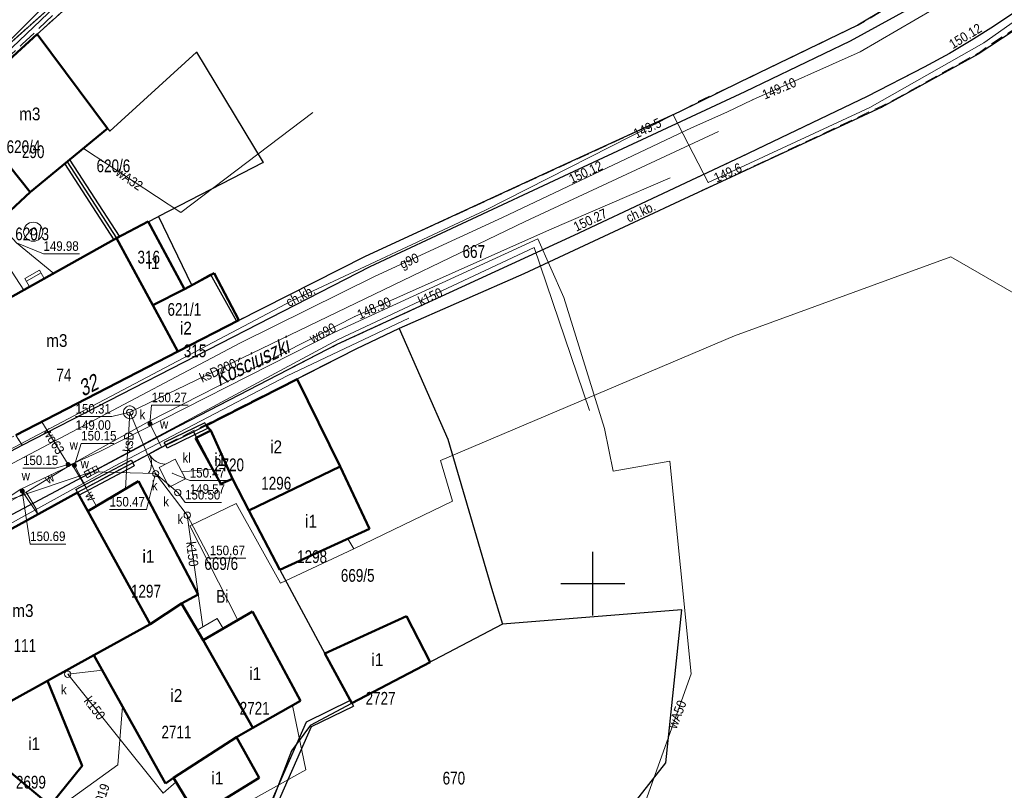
# Model space of a CAD drawing. Header units: metres. Extents: x 5552311 to 5555313, y 5709371 to 5712599.
# Tile 55 of 71: x 5554655 to 5554732, y 5710584 to 5710644. Entities that reach past the tile are written whole.
import ezdxf
from ezdxf.enums import TextEntityAlignment as Align

# ---------------------------------------------------------------- set-up
doc = ezdxf.new("R2010")
doc.units = ezdxf.units.M
doc.header["$MEASUREMENT"] = 0
for name, pattern in [('1.0_0.5', [1.5, 1, -0.5]), ('1.5_0.5', [2, 1.5, -0.5]), ('otob_500', [0])]:
    doc.linetypes.add(name, pattern=pattern)
doc.layers.get('0').update_dxf_attribs({"color": 2, "linetype": 'CONTINUOUS', "lineweight": 5})
for name, color, linetype in [('203-punkt graniczny', 7, 'CONTINUOUS'), ('210-oznaczenie konturu użytku gruntowego', 60, 'CONTINUOUS'), ('211-numer działki ewidencyjnej', 7, 'CONTINUOUS'), ('217-kontur klasyfikacyjny', 7, 'CONTINUOUS'), ('218-kontur użytku gruntowego', 60, 'CONTINUOUS'), ('219-działka ewidencyjna', 7, 'CONTINUOUS'), ('238-Punkt adresowy budynku', 7, 'CONTINUOUS'), ('312-budynek ewidencyjny', 7, 'CONTINUOUS'), ('312-oznaczenie budynku ewidencyjnego', 7, 'CONTINUOUS'), ('312-oznaczenie budynku ewidencyjnego-Atr117', 7, 'CONTINUOUS'), ('352-schody', 7, 'CONTINUOUS'), ('994-Nazwa ulicy', 7, 'CONTINUOUS'), ('brama', 7, 'CONTINUOUS'), ('chodnik', 7, 'CONTINUOUS'), ('chodnik-Atr17', 7, 'CONTINUOUS'), ('jezdnia', 7, 'CONTINUOUS'), ('kratka ściekowa', 7, 'CONTINUOUS'), ('krawężnik', 7, 'CONTINUOUS'), ('osadnik  szambo', 7, 'CONTINUOUS'), ('osadnik  szambo-Atr17', 7, 'CONTINUOUS'), ('pikieta sztuczna', 7, 'CONTINUOUS'), ('pikieta sztuczna-Atr2', 7, 'CONTINUOUS'), ('przewód elektroenergetyczny podziemny', 7, 'CONTINUOUS'), ('przewód gazowy', 7, 'CONTINUOUS'), ('przewód gazowy-Atr1', 7, 'CONTINUOUS'), ('przewód kanalizacyjny', 7, 'CONTINUOUS'), ('przewód kanalizacyjny-Atr1', 7, 'CONTINUOUS'), ('przewód telekomunikacyjny podziemny - ob. projektowany', 7, 'CONTINUOUS'), ('przewód wodociągowy', 7, 'CONTINUOUS'), ('przewód wodociągowy - ob. projektowany-Atr1', 7, 'CONTINUOUS'), ('przewód wodociągowy-Atr1', 7, 'CONTINUOUS'), ('rzedna', 7, 'CONTINUOUS'), ('rzedna-Atr2', 7, 'CONTINUOUS'), ('rzedna-Atr3', 7, 'CONTINUOUS'), ('studnia kanalizacyjna', 7, 'CONTINUOUS'), ('studnia zwykła', 7, 'CONTINUOUS'), ('Wstawianie ramki sekcyjnej z opisem', 7, 'CONTINUOUS'), ('właz do komory lub kanału - okrągły', 7, 'CONTINUOUS'), ('właz do komory lub kanału - okrągły-Atr17', 7, 'CONTINUOUS'), ('zasuwa lub zawór', 7, 'CONTINUOUS'), ('zasuwa lub zawór-Atr17', 7, 'CONTINUOUS'), ('ściana oporowa (linia)', 7, 'CONTINUOUS')]:
    doc.layers.add(name, color=color, linetype=linetype)
doc.styles.get("Standard").update_dxf_attribs({"font": 'Working1250', "width": 0.75})
doc.linetypes.add('otdn_500', pattern='A,5,0,[21,ksztalty.shx,S=0.5,R=0,X=0,Y=0]', length=5)

# ---------------------------------------------------------------- blocks, each defined once
blk = doc.blocks.new('203')
at = {"linetype": 'Continuous', "lineweight": 0}
h = blk.add_hatch(color=94, dxfattribs=at)
edge = h.paths.add_edge_path()
edge.add_arc((0, 0), 0.045, 0, 360)
blk = doc.blocks.new('US15')
at = {"color": 0, "linetype": 'Continuous', "lineweight": 13}
blk.add_circle((0, 0), 0.25, dxfattribs=at)
blk = doc.blocks.new('US22')
at = {"color": 0, "linetype": 'Continuous', "lineweight": 13}
blk.add_circle((0, 0), 0.25, dxfattribs=at)
blk = doc.blocks.new('US13')
at = {"color": 0, "linetype": 'Continuous', "lineweight": 13}
for radius in [0.75, 0.25]:
    blk.add_circle((0, 0), radius, dxfattribs=at)
blk = doc.blocks.new('US25')
at = {"linetype": 'Continuous', "lineweight": 0}
h = blk.add_hatch(color=0, dxfattribs=at)
edge = h.paths.add_edge_path()
edge.add_arc((0, 0), 0.2, 0, 360)
blk = doc.blocks.new('PW01')
at = {"linetype": 'Continuous', "lineweight": 13}
h = blk.add_hatch(color=0, dxfattribs=at)
edge = h.paths.add_edge_path()
edge.add_arc((0, 0), 0.045, 0, 360)
blk = doc.blocks.new('US05')
at = {"color": 0, "linetype": 'Continuous', "lineweight": 13}
for p, q in [((-0.525, -0.25), (-0.525, 0.25)), ((-0.525, 0.25), (-0.175, 0.25)), ((-0.175, -0.25), (-0.175, 0.25)), ((-0.175, 0.25), (0.175, 0.25)), ((0.175, -0.25), (0.175, 0.25)), ((0.175, 0.25), (0.525, 0.25)), ((0.525, -0.25), (0.525, 0.25)), ((-0.525, -0.25), (-0.175, -0.25)), ((-0.175, -0.25), (0.175, -0.25)), ((0.175, -0.25), (0.525, -0.25))]:
    blk.add_line(p, q, dxfattribs=at)
blk = doc.blocks.new('OK02')
at = {"color": 0, "linetype": 'Continuous', "lineweight": 0}
for centre, start, end in [((-1.5, 0), 0, 60), ((1.5, 0), 120, 180)]:
    blk.add_arc(centre, 1.5, start, end, dxfattribs=at)
blk = doc.blocks.new('RAMKA500K')
at = {"color": 0}
for p, q in [((300, 97.5), (300, 102.5)), ((297.5, 100), (302.5, 100))]:
    blk.add_line(p, q, dxfattribs=at)

msp = doc.modelspace()

# ---------------------------------------------------------------- linework, layer by layer
at = {"layer": '217-kontur klasyfikacyjny', "color": 3, "linetype": 'Continuous', "lineweight": 18, "flags": 128}
for points in [[(5554706.95, 5710597.94), (5554692.91, 5710596.81)], [(5554705.7, 5710585.93), (5554706.95, 5710597.94)], [(5554692.91, 5710596.81), (5554677.86, 5710588.9)], [(5554677.86, 5710588.9), (5554676.39, 5710586.89)], [(5554676.39, 5710586.89), (5554673.24, 5710578.7)], [(5554704.38, 5710584.24), (5554705.7, 5710585.93)], [(5554702.28, 5710581.58), (5554704.38, 5710584.24)]]:
    msp.add_lwpolyline(points, dxfattribs=at)
at = {"layer": '218-kontur użytku gruntowego', "linetype": 'Continuous', "lineweight": 9, "flags": 128}
for points in [[(5554721.04, 5710643.94), (5554731.59, 5710650.28)], [(5554731.59, 5710650.28), (5554721.04, 5710643.94)], [(5554730.21, 5710641.53), (5554743.32, 5710650.18)], [(5554663.72, 5710649.63), (5554656.44, 5710643.09)], [(5554656.44, 5710643.09), (5554663.72, 5710649.63)], [(5554711.48, 5710639.29), (5554720.79, 5710643.78)], [(5554720.79, 5710643.78), (5554711.48, 5710639.29)], [(5554720.79, 5710643.78), (5554721.04, 5710643.94)], [(5554721.04, 5710643.94), (5554720.79, 5710643.78)], [(5554656.44, 5710643.09), (5554650.41, 5710637.58)], [(5554650.41, 5710637.58), (5554656.44, 5710643.09)], [(5554722.66, 5710637.35), (5554730.21, 5710641.53)], [(5554706.79, 5710636.99), (5554711.48, 5710639.29)], [(5554711.48, 5710639.29), (5554706.79, 5710636.99)], [(5554711.77, 5710632.3), (5554722.66, 5710637.35)], [(5554697.4, 5710632.67), (5554706.79, 5710636.99)], [(5554706.79, 5710636.99), (5554697.4, 5710632.67)], [(5554682.17, 5710625.66), (5554697.4, 5710632.67)], [(5554697.4, 5710632.67), (5554682.17, 5710625.66)], [(5554706.81, 5710630), (5554711.77, 5710632.3)], [(5554703.99, 5710628.69), (5554706.81, 5710630)], [(5554694.6, 5710624.29), (5554703.99, 5710628.69)], [(5554672.09, 5710620.55), (5554682.17, 5710625.66)], [(5554682.17, 5710625.66), (5554672.09, 5710620.55)], [(5554684.83, 5710620), (5554694.6, 5710624.29)], [(5554667.46, 5710618.2), (5554672.09, 5710620.55)], [(5554672.09, 5710620.55), (5554667.46, 5710618.2)], [(5554684.83, 5710620), (5554681.42, 5710618.39)], [(5554681.42, 5710618.39), (5554684.83, 5710620)], [(5554688.65, 5710611.32), (5554684.83, 5710620)], [(5554654.78, 5710611.63), (5554667.46, 5710618.2)], [(5554667.46, 5710618.2), (5554654.78, 5710611.63)], [(5554681.42, 5710618.39), (5554669.69, 5710612.39)], [(5554669.69, 5710612.39), (5554681.42, 5710618.39)], [(5554669.69, 5710612.39), (5554666.52, 5710610.84)], [(5554666.52, 5710610.84), (5554669.69, 5710612.39)], [(5554666.52, 5710610.84), (5554659.6, 5710607.15)], [(5554659.6, 5710607.15), (5554666.52, 5710610.84)], [(5554689.32, 5710609.04), (5554688.65, 5710611.32)], [(5554692.07, 5710599.65), (5554689.32, 5710609.04)], [(5554659.6, 5710607.15), (5554645.78, 5710599.53)], [(5554645.78, 5710599.53), (5554659.6, 5710607.15)], [(5554692.91, 5710596.81), (5554692.07, 5710599.65)], [(5554706.95, 5710597.94), (5554692.91, 5710596.81)], [(5554705.7, 5710585.93), (5554706.95, 5710597.94)], [(5554677.86, 5710588.9), (5554692.91, 5710596.81)], [(5554692.91, 5710596.81), (5554677.86, 5710588.9)], [(5554657.25, 5710592.36), (5554651.47, 5710589.17)], [(5554651.47, 5710589.17), (5554657.25, 5710592.36)], [(5554659.97, 5710585.71), (5554657.25, 5710592.36)], [(5554657.25, 5710592.36), (5554659.97, 5710585.71)], [(5554676.39, 5710586.89), (5554677.86, 5710588.9)], [(5554677.86, 5710588.9), (5554676.39, 5710586.89)], [(5554673.24, 5710578.7), (5554676.39, 5710586.89)], [(5554676.39, 5710586.89), (5554673.24, 5710578.7)], [(5554657.47, 5710582.59), (5554659.97, 5710585.71)], [(5554659.97, 5710585.71), (5554657.47, 5710582.59)], [(5554704.38, 5710584.24), (5554705.7, 5710585.93)], [(5554702.28, 5710581.58), (5554704.38, 5710584.24)]]:
    msp.add_lwpolyline(points, dxfattribs=at)
at = {"layer": '219-działka ewidencyjna', "color": 94, "linetype": 'Continuous', "lineweight": 30, "flags": 128}
for points in [[(5554731.59, 5710650.28), (5554721.04, 5710643.94)], [(5554743.32, 5710650.18), (5554730.21, 5710641.53)], [(5554663.72, 5710649.63), (5554656.44, 5710643.09)], [(5554720.79, 5710643.78), (5554711.48, 5710639.29)], [(5554721.04, 5710643.94), (5554720.79, 5710643.78)], [(5554656.44, 5710643.09), (5554650.41, 5710637.58)], [(5554656.44, 5710643.09), (5554661.97, 5710635.7)], [(5554668.93, 5710641.67), (5554662.13, 5710635.48)], [(5554668.93, 5710641.67), (5554674.17, 5710633.01)], [(5554730.21, 5710641.53), (5554722.66, 5710637.35)], [(5554711.48, 5710639.29), (5554706.79, 5710636.99)], [(5554650.41, 5710637.58), (5554655.9, 5710630.69)], [(5554722.66, 5710637.35), (5554706.81, 5710630)], [(5554706.79, 5710636.99), (5554697.4, 5710632.67)], [(5554661.97, 5710635.7), (5554658.8, 5710633.08)], [(5554661.97, 5710635.7), (5554662.13, 5710635.48)], [(5554658.8, 5710633.08), (5554655.9, 5710630.69)], [(5554658.8, 5710633.08), (5554662.67, 5710627.1)], [(5554674.17, 5710633.01), (5554665.95, 5710628.78)], [(5554697.4, 5710632.67), (5554682.17, 5710625.66)], [(5554706.81, 5710630), (5554703.99, 5710628.69)], [(5554662.67, 5710627.1), (5554665.95, 5710628.78)], [(5554665.95, 5710628.78), (5554668.55, 5710623.44)], [(5554703.99, 5710628.69), (5554694.6, 5710624.29)], [(5554662.67, 5710627.1), (5554667.46, 5710618.2)], [(5554682.17, 5710625.66), (5554672.09, 5710620.55)], [(5554668.55, 5710623.44), (5554670.04, 5710624.26)], [(5554672.09, 5710620.55), (5554670.04, 5710624.26)], [(5554694.6, 5710624.29), (5554684.83, 5710620)], [(5554667.46, 5710618.2), (5554672.09, 5710620.55)], [(5554684.83, 5710620), (5554681.42, 5710618.39)], [(5554684.83, 5710620), (5554688.65, 5710611.32)], [(5554667.46, 5710618.2), (5554654.78, 5710611.63)], [(5554681.42, 5710618.39), (5554669.69, 5710612.39)], [(5554669.69, 5710612.39), (5554668.71, 5710611.91)], [(5554666.52, 5710610.84), (5554668.71, 5710611.91)], [(5554668.71, 5710611.91), (5554670.83, 5710607.83)], [(5554666.52, 5710610.84), (5554659.6, 5710607.15)], [(5554688.65, 5710611.32), (5554692.07, 5710599.65)], [(5554670.83, 5710607.83), (5554671.77, 5710608.21)], [(5554671.77, 5710608.21), (5554675.48, 5710601.07)], [(5554659.6, 5710607.15), (5554645.78, 5710599.53)], [(5554659.6, 5710607.15), (5554665.3, 5710596.82)], [(5554675.48, 5710601.07), (5554678.99, 5710594.52)], [(5554692.07, 5710599.65), (5554692.91, 5710596.81)], [(5554706.95, 5710597.94), (5554692.91, 5710596.81)], [(5554706.95, 5710597.94), (5554705.7, 5710585.93)], [(5554665.3, 5710596.82), (5554657.25, 5710592.36)], [(5554692.91, 5710596.81), (5554681.12, 5710590.62)], [(5554681.12, 5710590.62), (5554678.99, 5710594.52)], [(5554657.25, 5710592.36), (5554651.47, 5710589.17)], [(5554657.25, 5710592.36), (5554659.97, 5710585.71)], [(5554677.86, 5710588.9), (5554681.12, 5710590.62)], [(5554677.86, 5710588.9), (5554676.39, 5710586.89)], [(5554676.39, 5710586.89), (5554673.24, 5710578.7)], [(5554659.97, 5710585.71), (5554657.47, 5710582.59)], [(5554705.7, 5710585.93), (5554702.28, 5710581.58)]]:
    msp.add_lwpolyline(points, dxfattribs=at)
at = {"layer": '312-budynek ewidencyjny', "color": 8, "linetype": 'Continuous', "lineweight": 50, "flags": 128}
for points in [[(5554650.41, 5710637.58), (5554656.44, 5710643.09)], [(5554656.44, 5710643.09), (5554661.97, 5710635.7)], [(5554650.41, 5710637.58), (5554655.9, 5710630.69)], [(5554655.9, 5710630.69), (5554650.41, 5710637.58)], [(5554661.97, 5710635.7), (5554655.9, 5710630.69)], [(5554655.9, 5710630.69), (5554653.58, 5710628.53)], [(5554662.67, 5710627.1), (5554665.15, 5710628.4)], [(5554665.15, 5710628.4), (5554667.99, 5710623.08)], [(5554653.88, 5710622.17), (5554662.67, 5710627.1)], [(5554662.67, 5710627.1), (5554665.51, 5710621.83)], [(5554665.51, 5710621.83), (5554662.67, 5710627.1)], [(5554667.99, 5710623.08), (5554670.31, 5710624.33)], [(5554670.31, 5710624.33), (5554672.25, 5710620.66)], [(5554667.99, 5710623.08), (5554665.51, 5710621.83)], [(5554665.51, 5710621.83), (5554667.99, 5710623.08)], [(5554665.51, 5710621.83), (5554667.46, 5710618.2)], [(5554667.46, 5710618.2), (5554665.51, 5710621.83)], [(5554672.25, 5710620.66), (5554667.46, 5710618.2)], [(5554667.46, 5710618.2), (5554654.78, 5710611.63)], [(5554669.69, 5710612.39), (5554676.82, 5710616.04)], [(5554676.82, 5710616.04), (5554680.2, 5710609.19)], [(5554670.07, 5710612), (5554669.69, 5710612.39)], [(5554668.85, 5710611.39), (5554670.07, 5710612)], [(5554670.07, 5710612), (5554671.77, 5710608.21)], [(5554671.77, 5710608.21), (5554670.07, 5710612)], [(5554670.83, 5710607.83), (5554668.85, 5710611.39)], [(5554680.2, 5710609.19), (5554673.03, 5710605.74)], [(5554673.03, 5710605.74), (5554680.2, 5710609.19)], [(5554680.2, 5710609.19), (5554682.49, 5710604.3)], [(5554660.41, 5710605.68), (5554664.4, 5710608.03)], [(5554664.4, 5710608.03), (5554669.07, 5710599.13)], [(5554671.77, 5710608.21), (5554670.83, 5710607.83)], [(5554673.03, 5710605.74), (5554671.77, 5710608.21)], [(5554645.78, 5710599.53), (5554659.6, 5710607.15)], [(5554659.6, 5710607.15), (5554660.41, 5710605.68)], [(5554660.41, 5710605.68), (5554665.3, 5710596.82)], [(5554665.3, 5710596.82), (5554660.41, 5710605.68)], [(5554675.48, 5710601.07), (5554673.03, 5710605.74)], [(5554682.49, 5710604.3), (5554675.48, 5710601.07)], [(5554665.3, 5710596.82), (5554667.77, 5710598.43)], [(5554667.77, 5710598.43), (5554665.3, 5710596.82)], [(5554669.07, 5710599.13), (5554667.77, 5710598.43)], [(5554667.77, 5710598.43), (5554669.45, 5710595.55)], [(5554669.45, 5710595.55), (5554673.33, 5710597.82)], [(5554673.33, 5710597.82), (5554677.08, 5710590.79)], [(5554678.99, 5710594.52), (5554685.4, 5710597.44)], [(5554685.4, 5710597.44), (5554687.25, 5710593.84)], [(5554665.3, 5710596.82), (5554660.9, 5710594.38)], [(5554660.9, 5710594.38), (5554665.3, 5710596.82)], [(5554669.45, 5710595.55), (5554673.36, 5710588.68)], [(5554673.36, 5710588.68), (5554669.45, 5710595.55)], [(5554660.9, 5710594.38), (5554657.25, 5710592.36)], [(5554666.5, 5710584.32), (5554660.9, 5710594.38)], [(5554681.12, 5710590.62), (5554678.99, 5710594.52)], [(5554687.25, 5710593.84), (5554681.12, 5710590.62)], [(5554657.25, 5710592.36), (5554651.47, 5710589.17)], [(5554651.47, 5710589.17), (5554657.25, 5710592.36)], [(5554657.25, 5710592.36), (5554659.97, 5710585.71)], [(5554677.08, 5710590.79), (5554673.36, 5710588.68)], [(5554673.36, 5710588.68), (5554672.06, 5710587.95)], [(5554672.06, 5710587.95), (5554667.14, 5710584.75)], [(5554667.14, 5710584.75), (5554672.06, 5710587.95)], [(5554672.06, 5710587.95), (5554673.85, 5710584.76)], [(5554654.11, 5710585.39), (5554657.47, 5710582.59)], [(5554657.47, 5710582.59), (5554654.11, 5710585.39)], [(5554659.97, 5710585.71), (5554657.47, 5710582.59)], [(5554667.14, 5710584.75), (5554666.5, 5710584.32)], [(5554668.96, 5710581.76), (5554667.14, 5710584.75)], [(5554673.85, 5710584.76), (5554668.96, 5710581.76)]]:
    msp.add_lwpolyline(points, dxfattribs=at)
at = {"layer": '352-schody', "color": 8, "linetype": 'Continuous', "lineweight": 18, "flags": 128}
msp.add_lwpolyline([(5554656.64, 5710624.57), (5554657, 5710623.92), (5554655.85, 5710623.27), (5554655.47, 5710623.92)], close=True, dxfattribs=at)
msp.add_lwpolyline([(5554656.64, 5710624.57), (5554657, 5710623.92), (5554655.85, 5710623.27), (5554655.47, 5710623.92)], close=True, dxfattribs=at)
for points in [[(5554655.596, 5710623.704), (5554656.747, 5710624.377)], [(5554655.849, 5710623.273), (5554656.989, 5710623.939)]]:
    msp.add_lwpolyline(points, dxfattribs=at)
at = {"layer": 'brama', "color": 8, "linetype": 'otob_500', "lineweight": 18, "flags": 128}
msp.add_lwpolyline([(5554666.52, 5710610.84), (5554663.94, 5710609.46)], dxfattribs=at)
at = {"layer": 'chodnik', "color": 8, "linetype": '1.0_0.5', "lineweight": 18, "flags": 128}
for points in [[(5554643.73, 5710629.27), (5554650.41, 5710637.58), (5554656.44, 5710643.09), (5554663.72, 5710649.63), (5554665.13, 5710651.2), (5554670.15, 5710657.4), (5554679.22, 5710669.45), (5554682.26, 5710673.66), (5554690.59, 5710684.79), (5554690.78, 5710685.44), (5554690.1, 5710685.61), (5554689.66, 5710685.61), (5554689.03, 5710685.24), (5554675.5, 5710665.97), (5554670.48, 5710659.08), (5554668.97, 5710657.09), (5554666.73, 5710654.39), (5554664.67, 5710652.08), (5554663.1, 5710650.39), (5554661.29, 5710648.63), (5554653.19, 5710641.36), (5554651.55, 5710639.8), (5554650.3, 5710638.47), (5554649.06, 5710636.99), (5554642.85, 5710629.44)], [(5554822.56, 5710629.62), (5554823.07, 5710631.69), (5554822.76, 5710632.42), (5554822.16, 5710632.87), (5554797.97, 5710645.4), (5554784.56, 5710652.72), (5554777.43, 5710656.69), (5554765.45, 5710663.66), (5554763.72, 5710664.52), (5554762.58, 5710665.03), (5554761.31, 5710665.3), (5554759.92, 5710665.33), (5554758.83, 5710665.13), (5554757.81, 5710664.56), (5554749.52, 5710657.3), (5554747.33, 5710655.37), (5554741.94, 5710650.89), (5554740.7, 5710650.01), (5554739.41, 5710649.11), (5554735.01, 5710646.12), (5554731.21, 5710643.56), (5554729.65, 5710642.59), (5554727.97, 5710641.57), (5554725.99, 5710640.5), (5554721.52, 5710638.21), (5554711.64, 5710633.46), (5554698.51, 5710627.3), (5554679.94, 5710618.74), (5554666.85, 5710611.99), (5554634.91, 5710595.04), (5554635.54, 5710593.77), (5554645.79, 5710599.54), (5554659.6, 5710607.16), (5554666.51, 5710610.89), (5554681.42, 5710618.39), (5554684.82, 5710620.01), (5554694.58, 5710624.29), (5554706.8, 5710630), (5554722.73, 5710637.49), (5554723.66, 5710637.97), (5554730.42, 5710641.73), (5554731.23, 5710642.31), (5554735.8, 5710645.24), (5554743.3, 5710650.2), (5554750.14, 5710656.12), (5554758.1, 5710663.03), (5554758.94, 5710663.56), (5554760.39, 5710663.54), (5554761.56, 5710663.39), (5554763.13, 5710662.86), (5554773.67, 5710656.93), (5554776.6, 5710655.29), (5554780.82, 5710652.92), (5554781.82, 5710652.39), (5554793.4, 5710646.13), (5554794.26, 5710645.64), (5554797.08, 5710644.23), (5554821.96, 5710631.08)], [(5554731.59, 5710650.28), (5554720.8, 5710643.78), (5554711.48, 5710639.29), (5554708.23, 5710637.79), (5554706.79, 5710636.98), (5554682.16, 5710625.65), (5554672.25, 5710620.66), (5554654.78, 5710611.63), (5554655.26, 5710610.85), (5554682.55, 5710624.86), (5554697.76, 5710631.97), (5554711.94, 5710638.58), (5554720.21, 5710642.56), (5554725.98, 5710645.74), (5554732.06, 5710649.65)], [(5554643.73, 5710629.27), (5554642.85, 5710629.44), (5554626.02, 5710607.96), (5554625.71, 5710607.17), (5554625.95, 5710606.2), (5554629.63, 5710599.6), (5554631.32, 5710598.71), (5554633.01, 5710599.07), (5554655.26, 5710610.85), (5554654.78, 5710611.63), (5554645.15, 5710606.66), (5554632.3, 5710600.02), (5554627.72, 5710608.91), (5554627.68, 5710609.47), (5554627.78, 5710609.91), (5554636.8, 5710620.72)]]:
    msp.add_lwpolyline(points, close=True, dxfattribs=at)
at = {"layer": 'jezdnia', "color": 8, "linetype": '1.5_0.5', "lineweight": 18, "flags": 128}
for points in [[(5554684.23, 5710691.15), (5554681.33, 5710687.45), (5554681.82, 5710686.79), (5554682.13, 5710686.12), (5554682.14, 5710685.45), (5554681.96, 5710684.55), (5554681.69, 5710683.61), (5554681.13, 5710682.33), (5554679.99, 5710680.5), (5554671.59, 5710668.46), (5554666.99, 5710661.97), (5554665.06, 5710659.57), (5554662.96, 5710657), (5554660.98, 5710654.87), (5554651.38, 5710645.06), (5554649.28, 5710642.82), (5554647.7, 5710641.01), (5554646.25, 5710639.28), (5554644.67, 5710637.21), (5554638.66, 5710629.24), (5554642.85, 5710629.44), (5554649.06, 5710636.99), (5554650.3, 5710638.47), (5554651.55, 5710639.8), (5554653.19, 5710641.36), (5554661.29, 5710648.63), (5554663.1, 5710650.39), (5554664.67, 5710652.08), (5554666.73, 5710654.39), (5554668.97, 5710657.09), (5554670.48, 5710659.08), (5554675.5, 5710665.97), (5554689.03, 5710685.24), (5554689.66, 5710685.61), (5554690.1, 5710685.61), (5554690.78, 5710685.44), (5554689.51, 5710686.54), (5554689.88, 5710687.16)], [(5554960.4, 5710656.5), (5554906.47, 5710662.98), (5554877.76, 5710666.56), (5554844.75, 5710670.52), (5554844.36, 5710670.62), (5554836.19, 5710671.48), (5554835, 5710671.52), (5554832.57, 5710671.61), (5554815.48, 5710673.46), (5554790.07, 5710676.26), (5554775.78, 5710677.78), (5554773.92, 5710677.97), (5554760.44, 5710680.19), (5554759.28, 5710680.26), (5554757.52, 5710672.29), (5554758.12, 5710671.79), (5554746.56, 5710661.39), (5554737.06, 5710653), (5554732.06, 5710649.65), (5554725.98, 5710645.74), (5554720.21, 5710642.56), (5554711.94, 5710638.58), (5554697.76, 5710631.97), (5554682.55, 5710624.86), (5554655.26, 5710610.85), (5554633.01, 5710599.07), (5554634.91, 5710595.04), (5554666.85, 5710611.99), (5554679.94, 5710618.74), (5554698.51, 5710627.3), (5554711.64, 5710633.46), (5554721.52, 5710638.21), (5554725.99, 5710640.5), (5554727.97, 5710641.57), (5554729.65, 5710642.59), (5554731.21, 5710643.56), (5554735.01, 5710646.12), (5554739.41, 5710649.11), (5554740.7, 5710650.01), (5554741.94, 5710650.89), (5554747.33, 5710655.37), (5554749.52, 5710657.3), (5554757.81, 5710664.56), (5554758.83, 5710665.13), (5554759.92, 5710665.33), (5554761.31, 5710665.3), (5554762.58, 5710665.03), (5554763.72, 5710664.52), (5554765.45, 5710663.66), (5554777.43, 5710656.69), (5554784.56, 5710652.72), (5554797.97, 5710645.4), (5554822.16, 5710632.87), (5554822.76, 5710632.42), (5554823.07, 5710631.69), (5554826.45, 5710643.45), (5554813.45, 5710647.32), (5554799.47, 5710651.22), (5554799.55, 5710651.6), (5554787.36, 5710658.2), (5554782.04, 5710661.17), (5554772.82, 5710667.29), (5554772.29, 5710667.99), (5554772.06, 5710668.48), (5554771.95, 5710669.21), (5554772.13, 5710670), (5554772.39, 5710670.53), (5554773.8, 5710671.27), (5554774.71, 5710671.47), (5554775.67, 5710671.48), (5554789.27, 5710670.27), (5554814.11, 5710667.66), (5554832.89, 5710665.56), (5554842.5, 5710664.98), (5554843.74, 5710664.94), (5554877.17, 5710660.79), (5554906.04, 5710657.27), (5554959.91, 5710650.89)]]:
    msp.add_lwpolyline(points, close=True, dxfattribs=at)
at = {"layer": 'krawężnik', "color": 8, "linetype": 'Continuous', "lineweight": 25, "flags": 128}
for points in [[(5554642.85, 5710629.44), (5554649.06, 5710636.99), (5554650.3, 5710638.47), (5554651.55, 5710639.8), (5554653.19, 5710641.36), (5554661.29, 5710648.63), (5554663.1, 5710650.39), (5554664.67, 5710652.08), (5554666.73, 5710654.39), (5554668.97, 5710657.09), (5554670.48, 5710659.08), (5554675.5, 5710665.97), (5554689.03, 5710685.24), (5554689.66, 5710685.61), (5554690.1, 5710685.61), (5554690.78, 5710685.44), (5554690.59, 5710684.79)], [(5554633.01, 5710599.07), (5554655.26, 5710610.85), (5554682.55, 5710624.86), (5554697.76, 5710631.97), (5554711.94, 5710638.58), (5554720.21, 5710642.56), (5554725.98, 5710645.74), (5554732.06, 5710649.65), (5554737.06, 5710653), (5554746.56, 5710661.39), (5554758.12, 5710671.79), (5554757.53, 5710672.29)], [(5554757.81, 5710664.56), (5554749.52, 5710657.3), (5554747.33, 5710655.37), (5554741.94, 5710650.89), (5554740.7, 5710650.01), (5554739.41, 5710649.11), (5554735.01, 5710646.12), (5554731.21, 5710643.56), (5554729.65, 5710642.59), (5554727.97, 5710641.57), (5554725.99, 5710640.5), (5554721.52, 5710638.21), (5554711.64, 5710633.46), (5554698.51, 5710627.3), (5554679.94, 5710618.74), (5554666.85, 5710611.99), (5554634.91, 5710595.04)]]:
    msp.add_lwpolyline(points, dxfattribs=at)
at = {"layer": 'osadnik  szambo', "color": 34, "linetype": 'Continuous', "lineweight": 18, "flags": 128}
msp.add_lwpolyline([(5554666.01, 5710609.09), (5554667.27, 5710609.75), (5554668.06, 5710608.22), (5554666.79, 5710607.56)], close=True, dxfattribs=at)
at = {"layer": 'przewód elektroenergetyczny podziemny', "color": 1, "linetype": 'Continuous', "lineweight": 18, "flags": 128}
for points in [[(5554626.45, 5710608.7), (5554634.49, 5710618.41), (5554647.55, 5710634.96), (5554650.52, 5710638.28), (5554664.05, 5710651.19), (5554670.4, 5710658.52), (5554681.05, 5710673.24), (5554686.45, 5710681.46), (5554689.48, 5710684.99), (5554692.35, 5710688.92), (5554693.2, 5710691.09)], [(5554743.5, 5710651.51), (5554730.66, 5710642.4), (5554721.73, 5710637.34), (5554709.05, 5710631.46), (5554706.29, 5710636.77), (5554691.58, 5710629.29), (5554676.4, 5710622.17), (5554643.26, 5710604.68), (5554631.88, 5710599.03), (5554628.03, 5710604.51), (5554618.42, 5710600.52), (5554598.73, 5710590.31), (5554584.04, 5710584.65), (5554571.96, 5710604.65), (5554563.95, 5710617.02), (5554555.71, 5710632), (5554544.41, 5710649.74), (5554530.65, 5710671.55), (5554500.98, 5710648.51)], [(5554746.97, 5710536.32), (5554714.02, 5710547.69), (5554713.26, 5710548.15), (5554700, 5710553.25), (5554699.28, 5710552.62), (5554688.68, 5710556.84), (5554675.66, 5710561.33), (5554659.32, 5710567.61), (5554658.02, 5710568.24), (5554652.74, 5710571.71), (5554652.17, 5710571.96), (5554644.6, 5710578.37), (5554640.93, 5710582.24), (5554636.89, 5710589.26), (5554637.33, 5710589.42), (5554634.93, 5710593.99), (5554662.51, 5710609.21), (5554676.03, 5710616.28), (5554685.57, 5710620.81)]]:
    msp.add_lwpolyline(points, dxfattribs=at)
at = {"layer": 'przewód gazowy', "color": 40, "linetype": 'Continuous', "lineweight": 18, "flags": 128}
msp.add_lwpolyline([(5554629.51, 5710592.95), (5554630.16, 5710593.26), (5554630.97, 5710593.62), (5554634.44, 5710595.4), (5554639.75, 5710598.11), (5554641.72, 5710600.26), (5554645.29, 5710604.09), (5554645.85, 5710604.87), (5554672.38, 5710618.88), (5554682.9, 5710624.07), (5554692.93, 5710628.71), (5554707.74, 5710635.73), (5554710.51, 5710636.98), (5554712.51, 5710637.93), (5554720.95, 5710641.71), (5554728.14, 5710645.91), (5554734.06, 5710650), (5554738.66, 5710653.35), (5554741.1, 5710655.6), (5554747.26, 5710661.27), (5554758.04, 5710671.04), (5554760.74, 5710673.5), (5554761.53, 5710673.9)], dxfattribs=at)
at = {"layer": 'przewód kanalizacyjny', "color": 34, "linetype": 'Continuous', "lineweight": 18, "flags": 128}
for points in [[(5554692.04, 5710689.33), (5554688.93, 5710685.7), (5554674.34, 5710665.11), (5554672.29, 5710662.41), (5554663.72, 5710652.81), (5554657.19, 5710645.5), (5554647.25, 5710635.52), (5554646.63, 5710634.72), (5554634.9, 5710619.78), (5554628.02, 5710611.3), (5554624.27, 5710608.99)], [(5554663.71, 5710613.43), (5554694.69, 5710628.39), (5554709.86, 5710635.45)], [(5554648.34, 5710633.85), (5554655.41, 5710623.02)], [(5554648.34, 5710633.85), (5554654.82, 5710626.73), (5554657.74, 5710624.32)], [(5554660.72, 5710608.77), (5554680.04, 5710619.14), (5554695.41, 5710626.35), (5554699.74, 5710613.56)], [(5554663.71, 5710613.43), (5554663.38, 5710607.43)], [(5554663.71, 5710613.43), (5554665.73, 5710608.62)], [(5554628.3, 5710594.29), (5554648.08, 5710604.51), (5554660.72, 5710608.77)], [(5554660.72, 5710608.77), (5554665.73, 5710608.62)], [(5554665.73, 5710608.62), (5554667.47, 5710607.13)], [(5554665.73, 5710608.62), (5554668.21, 5710605.36)], [(5554667.78, 5710608.77), (5554670.2, 5710608.96)], [(5554668.21, 5710605.36), (5554669.43, 5710596.6)], [(5554658.84, 5710592.89), (5554661.56, 5710593.21)], [(5554658.84, 5710592.89), (5554666.33, 5710583.56)], [(5554666.33, 5710583.56), (5554667.33, 5710584.45)]]:
    msp.add_lwpolyline(points, dxfattribs=at)
at = {"layer": 'przewód telekomunikacyjny podziemny - ob. projektowany', "color": 30, "linetype": '1.5_0.5', "lineweight": 18, "flags": 128}
msp.add_lwpolyline([(5554653.83, 5710640.71), (5554653.83, 5710640.96), (5554655.27, 5710642.29), (5554660.74, 5710647.48), (5554663.48, 5710649.97), (5554666.89, 5710654.09), (5554667.31, 5710654.09), (5554667.95, 5710654.86), (5554668.03, 5710655.34), (5554669.94, 5710657.56), (5554672.77, 5710661.35), (5554676.48, 5710666.34), (5554686.89, 5710680.55), (5554687.22, 5710680.29)], dxfattribs=at)
at = {"layer": 'przewód wodociągowy', "color": 5, "linetype": 'Continuous', "lineweight": 18, "flags": 128}
for points in [[(5554660.07, 5710634.13), (5554667.71, 5710629.11), (5554678.06, 5710636.94)], [(5554706.07, 5710631.81), (5554696.61, 5710627.74), (5554681.35, 5710620.94), (5554665.21, 5710612.71), (5554659.28, 5710609.41), (5554658.95, 5710609.2), (5554655.16, 5710607.41), (5554652.1, 5710605.4), (5554638.3, 5710597.31), (5554632.59, 5710594.3), (5554632.07, 5710594.03), (5554628.8, 5710599.72), (5554628.68, 5710599.91)], [(5554659.17, 5710609.36), (5554661.31, 5710610.34), (5554679.73, 5710619.68), (5554695.68, 5710627.03), (5554697.74, 5710622.43), (5554700.92, 5710612.17), (5554701.61, 5710608.82), (5554706.03, 5710609.61), (5554707.72, 5710592.91), (5554699.25, 5710569.24)], [(5554681.28, 5710602.73), (5554689, 5710606.47), (5554688.07, 5710609.65), (5554711.12, 5710619.44), (5554728.06, 5710625.63), (5554744.6, 5710616.08), (5554753.53, 5710627.5), (5554755.6, 5710626.38)], [(5554658.95, 5710609.2), (5554658.87, 5710609.33), (5554656.82, 5710612.69)], [(5554665.21, 5710612.71), (5554665.29, 5710612.53), (5554666.21, 5710610.68)], [(5554655.57, 5710607.16), (5554659.17, 5710609.36)], [(5554661.1, 5710606.08), (5554660.06, 5710607.9), (5554659.17, 5710609.36)], [(5554659.28, 5710609.41), (5554659.36, 5710609.28), (5554660.28, 5710607.52)], [(5554641.68, 5710597.23), (5554641.17, 5710598.1), (5554640.82, 5710598.75), (5554655.57, 5710607.16)], [(5554655.16, 5710607.41), (5554655.28, 5710607.25), (5554656.51, 5710605.45)], [(5554655.57, 5710607.16), (5554656.37, 5710605.87), (5554656.51, 5710605.45)], [(5554672.17, 5710597.14), (5554668.41, 5710604.53), (5554672.04, 5710606.27), (5554675.51, 5710600.02), (5554681.28, 5710602.73)], [(5554681.28, 5710602.73), (5554680.79, 5710603.51)], [(5554657.88, 5710582.26), (5554662.78, 5710585.78), (5554663.14, 5710590.35)], [(5554660.73, 5710579.93), (5554664.15, 5710582.91), (5554667.84, 5710580.01), (5554677.51, 5710585.38), (5554676.46, 5710590.44)]]:
    msp.add_lwpolyline(points, dxfattribs=at)
at = {"layer": 'rzedna-Atr2', "color": 8, "lineweight": 5, "flags": 128}
for points in [[(5554654.82, 5710626.73), (5554656.94, 5710625.86), (5554659.762, 5710625.86)], [(5554665.29, 5710612.53), (5554665.42, 5710613.99), (5554668.274, 5710613.99)], [(5554663.71, 5710613.43), (5554662.3, 5710613.1), (5554659.457, 5710613.1)], [(5554659.36, 5710609.28), (5554659.9, 5710610.99), (5554662.456, 5710610.99)], [(5554658.87, 5710609.33), (5554657.89, 5710609.06), (5554655.334, 5710609.06)], [(5554665.73, 5710608.62), (5554665.01, 5710605.81), (5554662.124, 5710605.81)], [(5554667.04, 5710608.66), (5554668.41, 5710608.08), (5554671.296, 5710608.08)], [(5554655.28, 5710607.25), (5554655.9, 5710603.1), (5554658.685, 5710603.1)], [(5554667.47, 5710607.13), (5554668.04, 5710606.36), (5554670.883, 5710606.36)], [(5554668.21, 5710605.36), (5554669.98, 5710601.99), (5554672.802, 5710601.99)]]:
    msp.add_lwpolyline(points, dxfattribs=at)
at = {"layer": 'studnia kanalizacyjna', "color": 34, "linetype": 'Continuous', "lineweight": 18, "flags": 128}
for points in [[(5554663.22, 5710613.32), (5554663.21, 5710613.42), (5554663.22, 5710613.52), (5554663.24, 5710613.62), (5554663.3, 5710613.71), (5554663.37, 5710613.79), (5554663.45, 5710613.85), (5554663.55, 5710613.9), (5554663.65, 5710613.93), (5554663.75, 5710613.93), (5554663.85, 5710613.91), (5554663.95, 5710613.86), (5554664.03, 5710613.8), (5554664.1, 5710613.73), (5554664.16, 5710613.64), (5554664.2, 5710613.54), (5554664.21, 5710613.44), (5554664.2, 5710613.34), (5554664.17, 5710613.24), (5554664.11, 5710613.15), (5554664.05, 5710613.06), (5554663.97, 5710613), (5554663.87, 5710612.95), (5554663.77, 5710612.93), (5554663.67, 5710612.93), (5554663.57, 5710612.94), (5554663.47, 5710612.99), (5554663.39, 5710613.05), (5554663.31, 5710613.13), (5554663.25, 5710613.22)], [(5554668.99, 5710596.34), (5554670.56, 5710597.26), (5554671.03, 5710596.47), (5554669.45, 5710595.55)]]:
    msp.add_lwpolyline(points, close=True, dxfattribs=at)
at = {"layer": 'ściana oporowa (linia)', "color": 8, "linetype": 'Continuous'}
for p, q in [((5554659.01, 5710633.216), (5554658.8, 5710633.08)), ((5554658.8, 5710633.08), (5554658.59, 5710632.944)), ((5554662.67, 5710627.1), (5554662.46, 5710626.964)), ((5554662.88, 5710627.236), (5554662.67, 5710627.1)), ((5554669.69, 5710612.39), (5554669.58, 5710612.615)), ((5554669.8, 5710612.165), (5554669.69, 5710612.39)), ((5554666.52, 5710610.84), (5554666.41, 5710611.065)), ((5554666.63, 5710610.615), (5554666.52, 5710610.84)), ((5554663.823, 5710609.681), (5554663.94, 5710609.46)), ((5554663.94, 5710609.46), (5554664.057, 5710609.239)), ((5554659.483, 5710607.371), (5554659.6, 5710607.15)), ((5554659.6, 5710607.15), (5554659.717, 5710606.929)), ((5554681.009, 5710590.844), (5554681.12, 5710590.62)), ((5554681.12, 5710590.62), (5554681.231, 5710590.396))]:
    msp.add_line(p, q, dxfattribs=at)
at = {"layer": 'ściana oporowa (linia)', "color": 8}
for p, q in [((5554659.01, 5710633.216), (5554662.88, 5710627.236)), ((5554669.8, 5710612.165), (5554666.63, 5710610.615)), ((5554659.483, 5710607.371), (5554663.823, 5710609.681)), ((5554677.558, 5710589.144), (5554681.009, 5710590.844)), ((5554673.011, 5710578.801), (5554677.558, 5710589.144))]:
    msp.add_line(p, q, dxfattribs=at)
at = {"layer": 'ściana oporowa (linia)', "color": 8, "linetype": 'otdn_500'}
for p, q in [((5554658.59, 5710632.944), (5554662.46, 5710626.964)), ((5554669.58, 5710612.615), (5554666.41, 5710611.065)), ((5554659.717, 5710606.929), (5554664.057, 5710609.239)), ((5554677.942, 5710588.776), (5554681.231, 5710590.396)), ((5554673.469, 5710578.599), (5554677.942, 5710588.776))]:
    msp.add_line(p, q, dxfattribs=at)

# ---------------------------------------------------------------- block references
at = {"layer": '203-punkt graniczny', "color": 8, "linetype": 'Continuous', "lineweight": 18}
for p in [(5554721.04, 5710643.94), (5554720.79, 5710643.78), (5554656.44, 5710643.09), (5554668.93, 5710641.67), (5554730.21, 5710641.53), (5554711.48, 5710639.29), (5554706.79, 5710636.99), (5554722.66, 5710637.35), (5554661.97, 5710635.7), (5554662.13, 5710635.48), (5554658.8, 5710633.08), (5554674.17, 5710633.01), (5554697.4, 5710632.67), (5554655.9, 5710630.69), (5554706.81, 5710630), (5554665.95, 5710628.78), (5554703.99, 5710628.69), (5554670.04, 5710624.26), (5554694.6, 5710624.29), (5554668.55, 5710623.44), (5554672.09, 5710620.55), (5554684.83, 5710620), (5554681.42, 5710618.39), (5554669.69, 5710612.39), (5554668.71, 5710611.91), (5554688.65, 5710611.32), (5554670.83, 5710607.83), (5554671.77, 5710608.21), (5554659.6, 5710607.15), (5554675.48, 5710601.07), (5554692.07, 5710599.65), (5554706.95, 5710597.94), (5554665.3, 5710596.82), (5554692.91, 5710596.81), (5554678.99, 5710594.52), (5554657.25, 5710592.36), (5554681.12, 5710590.62), (5554676.39, 5710586.89), (5554659.97, 5710585.71), (5554705.7, 5710585.93)]:
    msp.add_blockref('203', p, dxfattribs=at)
at = {"layer": 'brama', "color": 8, "linetype": 'Continuous', "lineweight": 18, "rotation": 208.142}
msp.add_blockref('OK02', (5554665.23, 5710610.15), dxfattribs=at)
at = {"layer": 'kratka ściekowa', "color": 34, "linetype": 'Continuous', "lineweight": 18, "rotation": 27.854}
msp.add_blockref('US05', (5554660.72, 5710608.77), dxfattribs=at)
at = {"layer": 'pikieta sztuczna', "color": 8, "linetype": 'Continuous', "lineweight": 13}
for p in [(5554727.97, 5710641.57), (5554697.76, 5710631.97), (5554698.51, 5710627.3)]:
    msp.add_blockref('PW01', p, dxfattribs=at)
at = {"layer": 'rzedna', "color": 40, "linetype": 'Continuous', "lineweight": 18}
msp.add_blockref('PW01', (5554712.51, 5710637.93), dxfattribs=at)
at = {"layer": 'rzedna', "color": 1, "linetype": 'Continuous', "lineweight": 18}
for p in [(5554706.29, 5710636.77), (5554709.05, 5710631.46)]:
    msp.add_blockref('PW01', p, dxfattribs=at)
at = {"layer": 'rzedna', "color": 5, "linetype": 'Continuous', "lineweight": 18}
for p in [(5554681.35, 5710620.94), (5554665.29, 5710612.53), (5554658.87, 5710609.33), (5554659.36, 5710609.28), (5554655.28, 5710607.25)]:
    msp.add_blockref('PW01', p, dxfattribs=at)
at = {"layer": 'rzedna', "color": 34, "linetype": 'Continuous', "lineweight": 18}
for p in [(5554663.71, 5710613.43), (5554665.73, 5710608.62), (5554667.04, 5710608.66), (5554667.47, 5710607.13), (5554668.21, 5710605.36)]:
    msp.add_blockref('PW01', p, dxfattribs=at)
at = {"layer": 'studnia kanalizacyjna', "color": 34, "linetype": 'Continuous', "lineweight": 18}
for p in [(5554665.73, 5710608.62), (5554667.47, 5710607.13), (5554668.21, 5710605.36), (5554658.84, 5710592.89)]:
    msp.add_blockref('US15', p, dxfattribs=at)
at = {"layer": 'studnia zwykła', "color": 5, "linetype": 'Continuous', "lineweight": 18}
msp.add_blockref('US13', (5554656.13, 5710627.59), dxfattribs=at)
at = {"layer": 'Wstawianie ramki sekcyjnej z opisem', "color": 8, "linetype": 'Continuous', "lineweight": 13}
msp.add_blockref('RAMKA500K', (5554400, 5710500), dxfattribs=at)
msp.add_blockref('RAMKA500K', (5554400, 5710500), dxfattribs=at)
msp.add_blockref('RAMKA500K', (5554400, 5710500), dxfattribs=at)
msp.add_blockref('RAMKA500K', (5554400, 5710500), dxfattribs=at)
at = {"layer": 'właz do komory lub kanału - okrągły', "color": 8, "linetype": 'Continuous', "lineweight": 18}
for p in [(5554663.71, 5710613.43), (5554665.73, 5710608.62), (5554667.47, 5710607.13), (5554668.21, 5710605.36), (5554658.84, 5710592.89)]:
    msp.add_blockref('US22', p, dxfattribs=at)
at = {"layer": 'zasuwa lub zawór', "color": 5, "linetype": 'Continuous', "lineweight": 18}
for p in [(5554665.29, 5710612.53), (5554658.87, 5710609.33), (5554659.36, 5710609.28), (5554655.28, 5710607.25)]:
    msp.add_blockref('US25', p, dxfattribs=at)

# ---------------------------------------------------------------- texts
at = {"layer": '210-oznaczenie konturu użytku gruntowego', "linetype": 'Continuous', "lineweight": 18, "width": 0.79}
msp.add_text('Bi', height=1, dxfattribs=at).set_placement((5554670.49, 5710598.49))
at = {"layer": '211-numer działki ewidencyjnej', "color": 94, "linetype": 'Continuous', "lineweight": 30, "width": 0.79}
for s, p in [('620/4', (5554654.05, 5710633.76)), ('620/6', (5554661.1, 5710632.26)), ('620/3', (5554654.73, 5710626.92)), ('667', (5554689.79, 5710625.54)), ('621/1', (5554666.66, 5710621)), ('669/6', (5554669.55, 5710601.07)), ('669/5', (5554680.25, 5710600.14)), ('670', (5554688.23, 5710584.24))]:
    msp.add_text(s, height=1, dxfattribs=at).set_placement(p)
at = {"layer": '238-Punkt adresowy budynku', "color": 8, "linetype": 'Continuous', "lineweight": 25, "oblique": 15, "width": 0.79}
msp.add_text('32', height=1.25, rotation=26.098, dxfattribs=at).set_placement((5554660.68, 5710614.97), align=Align.CENTER)
at = {"layer": '312-oznaczenie budynku ewidencyjnego', "color": 8, "linetype": 'Continuous', "lineweight": 18, "width": 0.79}
for s, p in [('290', (5554655.25, 5710634.37)), ('316', (5554664.31, 5710626.1)), ('315', (5554667.94, 5710618.75)), ('74', (5554657.95, 5710616.85)), ('2720', (5554670.31, 5710609.81)), ('1296', (5554674.01, 5710608.37)), ('1298', (5554676.82, 5710602.61)), ('1297', (5554663.8, 5710599.9)), ('111', (5554654.6, 5710595.64)), ('2727', (5554682.19, 5710591.5)), ('2721', (5554672.32, 5710590.72)), ('2711', (5554666.19, 5710588.85)), ('2699', (5554654.78, 5710584.92))]:
    msp.add_text(s, height=1, dxfattribs=at).set_placement(p, align=Align.TOP_LEFT)
at = {"layer": '312-oznaczenie budynku ewidencyjnego-Atr117', "color": 8, "width": 0.9}
for s, p in [('m3', (5554655.03, 5710636.33)), ('i1', (5554665.1, 5710624.66)), ('i2', (5554667.64, 5710619.53)), ('m3', (5554657.15, 5710618.56)), ('i2', (5554674.71, 5710610.22)), ('i1', (5554670.32, 5710609.23)), ('i1', (5554677.45, 5710604.39)), ('i1', (5554664.7, 5710601.63)), ('m3', (5554654.49, 5710597.38)), ('i1', (5554682.64, 5710593.53)), ('i1', (5554673.07, 5710592.44)), ('i2', (5554666.89, 5710590.72)), ('i1', (5554655.74, 5710586.94)), ('i1', (5554670.1, 5710584.24))]:
    msp.add_text(s, height=1, dxfattribs=at).set_placement(p)
at = {"layer": '994-Nazwa ulicy', "color": 7, "linetype": 'Continuous', "lineweight": 25, "oblique": 15, "width": 0.79}
msp.add_text('Kościuszki', height=1.25, rotation=25.783, dxfattribs=at).set_placement((5554670.71, 5710615.45))
at = {"layer": 'chodnik-Atr17', "color": 8, "width": 0.9}
for rotation, p in [(25.045, (5554702.83, 5710628.3)), (27.175, (5554676.19, 5710621.68))]:
    msp.add_text('ch.kb.', height=0.75, rotation=rotation, dxfattribs=at).set_placement(p)
at = {"layer": 'osadnik  szambo-Atr17', "color": 34, "width": 0.9}
msp.add_text('kl', height=0.75, dxfattribs=at).set_placement((5554667.83, 5710609.49))
at = {"layer": 'pikieta sztuczna-Atr2', "color": 8, "width": 0.9}
for s, rotation, p in [('150.12', 31.263, (5554728.22, 5710641.9)), ('150.12', 24.992, (5554698.35, 5710631.34)), ('150.27', 25.133, (5554698.71, 5710627.59))]:
    msp.add_text(s, height=0.75, rotation=rotation, dxfattribs=at).set_placement(p)
at = {"layer": 'przewód gazowy-Atr1', "color": 40, "width": 0.9}
msp.add_text('g90', height=0.75, rotation=23.525, dxfattribs=at).set_placement((5554684.92, 5710625.01), align=Align.MIDDLE_LEFT)
at = {"layer": 'przewód kanalizacyjny-Atr1', "color": 34, "width": 0.9}
for s, rotation, p in [('k150', 23.801, (5554686.36, 5710622.1)), ('ksD200', 24.471, (5554669.23, 5710616.09)), ('ksD', 85.583, (5554663.54, 5710610.33)), ('k150', 276.617, (5554668.5, 5710603.29)), ('k150', 307.454, (5554660.36, 5710591.01))]:
    msp.add_text(s, height=0.75, rotation=rotation, dxfattribs=at).set_placement(p, align=Align.MIDDLE_LEFT)
at = {"layer": 'przewód wodociągowy - ob. projektowany-Atr1', "color": 5, "width": 0.9}
msp.add_text('proj. w DG.PODGiK.6630.274.2019', height=0.75, rotation=70.4, dxfattribs=at).set_placement((5554657.02, 5710570.84), align=Align.MIDDLE_LEFT)
at = {"layer": 'przewód wodociągowy-Atr1', "color": 5, "width": 0.9}
for s, rotation, p in [('wA32', 325.406, (5554662.75, 5710632.37)), ('wo90', 27.017, (5554677.87, 5710619.17)), ('wo63', 301.388, (5554657.19, 5710612.09)), ('w', 30.148, (5554657.12, 5710608.1)), ('w', 298.523, (5554660.5, 5710607.14)), ('wA50', 68.998, (5554706.21, 5710588.68))]:
    msp.add_text(s, height=0.75, rotation=rotation, dxfattribs=at).set_placement(p, align=Align.MIDDLE_LEFT)
at = {"layer": 'rzedna-Atr2', "color": 40, "lineweight": 5, "width": 0.9}
msp.add_text('149.10', height=0.75, rotation=22.767, dxfattribs=at).set_placement((5554713.34, 5710638.3), align=Align.MIDDLE_LEFT)
at = {"layer": 'rzedna-Atr2', "color": 1, "lineweight": 5, "width": 0.9}
for s, rotation, p in [('149.5', 25.633, (5554703.26, 5710635.23)), ('149.6', 23.774, (5554709.55, 5710631.77))]:
    msp.add_text(s, height=0.75, rotation=rotation, dxfattribs=at).set_placement(p, align=Align.MIDDLE_LEFT)
at = {"layer": 'rzedna-Atr2', "color": 34, "lineweight": 5, "width": 0.9}
for s, p in [('149.98', (5554656.94, 5710625.868)), ('150.31', (5554659.457, 5710613.107)), ('150.47', (5554668.41, 5710608.088)), ('150.50', (5554668.04, 5710606.368)), ('150.47', (5554662.124, 5710605.817)), ('150.67', (5554669.98, 5710601.998))]:
    msp.add_text(s, height=0.75, dxfattribs=at).set_placement(p, align=Align.BOTTOM_LEFT)
at = {"layer": 'rzedna-Atr2', "color": 5, "lineweight": 5, "width": 0.9}
msp.add_text('148.90', height=0.75, rotation=24.018, dxfattribs=at).set_placement((5554681.59, 5710621.05), align=Align.MIDDLE_LEFT)
for s, p in [('150.27', (5554665.42, 5710613.998)), ('150.15', (5554659.9, 5710610.998)), ('150.15', (5554655.334, 5710609.067)), ('150.69', (5554655.9, 5710603.107))]:
    msp.add_text(s, height=0.75, dxfattribs=at).set_placement(p, align=Align.BOTTOM_LEFT)
at = {"layer": 'rzedna-Atr3', "color": 34, "lineweight": 5, "width": 0.9}
for s, p in [('149.00', (5554659.457, 5710611.832)), ('149.57', (5554668.41, 5710606.812))]:
    msp.add_text(s, height=0.75, dxfattribs=at).set_placement(p, align=Align.BOTTOM_LEFT)
at = {"layer": 'właz do komory lub kanału - okrągły-Atr17', "color": 8, "width": 0.9}
for p in [(5554664.47, 5710612.88), (5554665.43, 5710607.32), (5554666.33, 5710606.06), (5554667.44, 5710604.67), (5554658.31, 5710591.31)]:
    msp.add_text('k', height=0.75, dxfattribs=at).set_placement(p)
at = {"layer": 'zasuwa lub zawór-Atr17', "color": 5, "width": 0.9}
for p in [(5554666.07, 5710612.15), (5554658.99, 5710610.51), (5554659.85, 5710609.04), (5554655.23, 5710608.09)]:
    msp.add_text('w', height=0.75, dxfattribs=at).set_placement(p)

doc.saveas('drawing.dxf')
